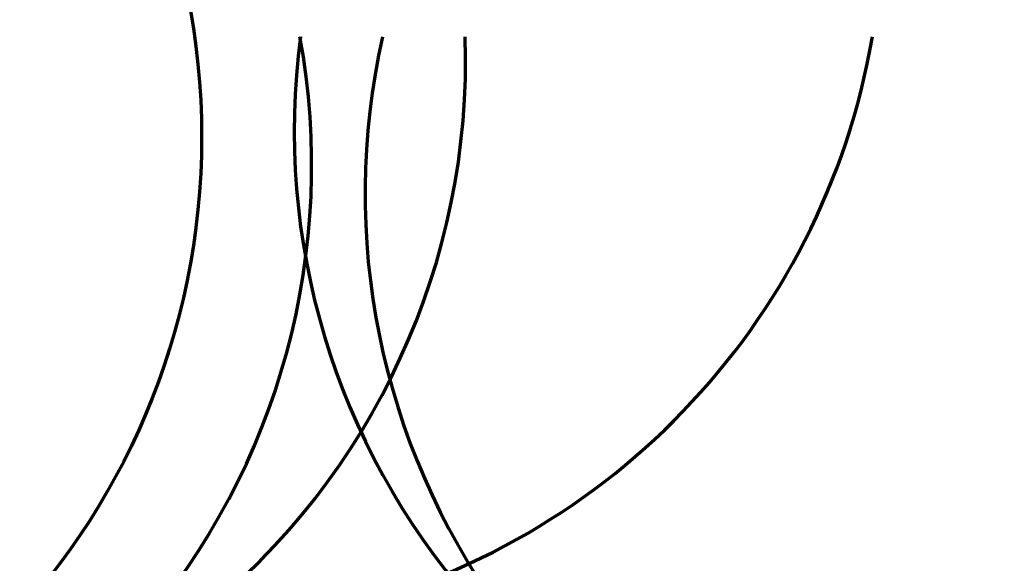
# Model space of a CAD drawing. Header units: millimetres. Extents: x 434746 to 672760, y -61647 to 206428.
# Tile 21 of 24: x 565697 to 607163, y 155299 to 178186. Entities that reach past the tile are written whole.
import ezdxf

# ---------------------------------------------------------------- set-up
doc = ezdxf.new("R2010")
doc.units = ezdxf.units.MM
doc.layers.add('E-uzemneni_vnejsi', color=240, linetype='Continuous', lineweight=30)

msp = doc.modelspace()

# ---------------------------------------------------------------- linework, layer by layer
at = {"layer": 'E-uzemneni_vnejsi', "color": 2, "lineweight": 70}
msp.add_circle((543358, 173248), 30000, dxfattribs=at)
for centre, start, end in [((572037, 182517), 213.2499, 350.2917), ((554476, 176479), 255.4682, 1.8716), ((547994, 172045), 268.0029, 10.396), ((607259, 173501), 172.4201, 269.817), ((610240, 170871), 167.3163, 264.1135)]:
    msp.add_arc(centre, 30000, start, end, dxfattribs=at)

doc.saveas('drawing.dxf')
